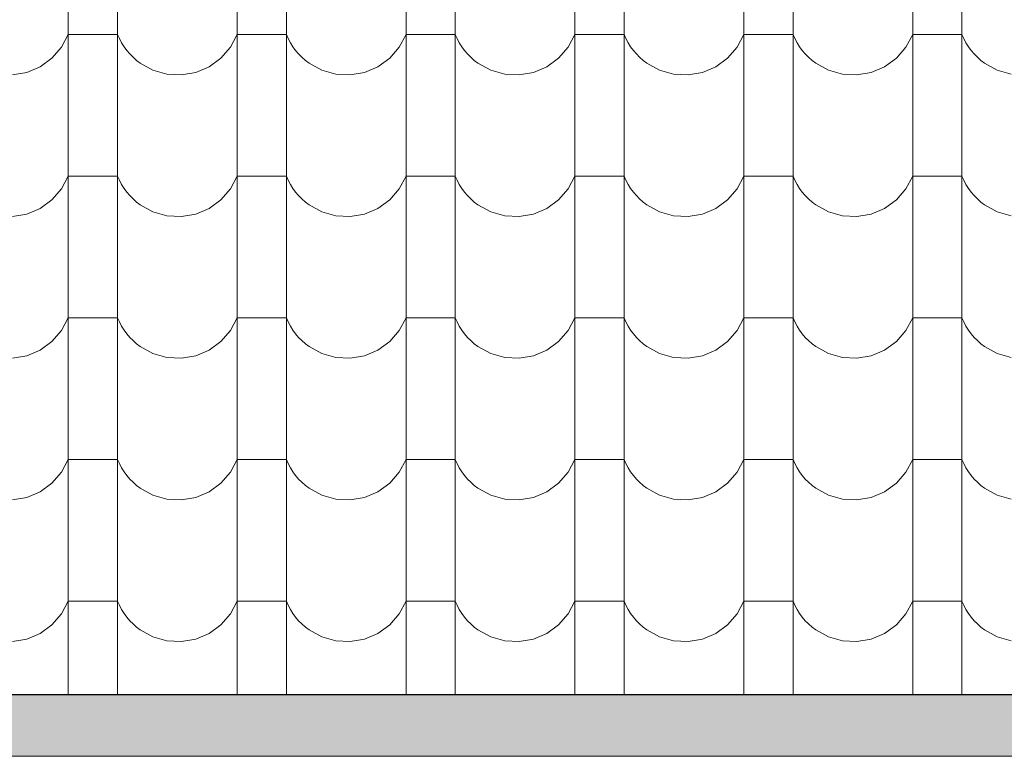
# Model space of a CAD drawing. Header units: millimetres. Extents: x -29624 to 9939, y -6894 to 6495.
# Tile 149 of 243: x -4957 to -4765, y -3588 to -3444. Entities that reach past the tile are written whole.
import ezdxf

# ---------------------------------------------------------------- set-up
doc = ezdxf.new("R2010")
doc.units = ezdxf.units.MM
doc.header["$MEASUREMENT"] = 0
doc.layers.add('810-G Ogólne', color=7, linetype='Continuous')
doc.layers.add('990-D Import IFC', color=7, linetype='Continuous')

# ---------------------------------------------------------------- blocks, each defined once
blk = doc.blocks.new('*X1822', base_point=(515069.4, 47309.9))
at = {"layer": '990-D Import IFC', "color": 251, "linetype": 'Continuous', "lineweight": 13, "true_color": 0x6a6a6a}
for p, q in [((551321.4, -18339.1), (551321.4, -18616.1)), ((551417.5, -18339.1), (551417.5, -18616.1)), ((551651.4, -18339.1), (551651.4, -18616.1)), ((551747.5, -18339.1), (551747.5, -18616.1)), ((551981.4, -18339.1), (551981.4, -18616.1)), ((552077.5, -18339.1), (552077.5, -18616.1)), ((552311.4, -18339.1), (552311.4, -18616.1)), ((552407.5, -18339.1), (552407.5, -18616.1)), ((552641.4, -18339.1), (552641.4, -18616.1)), ((552737.5, -18339.1), (552737.5, -18616.1)), ((552971.4, -18339.1), (552971.4, -18616.1)), ((553067.5, -18339.1), (553067.5, -18616.1)), ((551308.1, -18472.2), (551321.4, -18447.2)), ((551369.4, -18447.2), (551321.4, -18447.2)), ((551417.5, -18447.2), (551369.4, -18447.2)), ((551417.5, -18447.2), (551421.1, -18455.5)), ((551638.1, -18472.2), (551651.4, -18447.2)), ((551699.4, -18447.2), (551651.4, -18447.2)), ((551747.5, -18447.2), (551699.4, -18447.2)), ((551747.5, -18447.2), (551751.1, -18455.5)), ((551968.1, -18472.2), (551981.4, -18447.2)), ((552029.4, -18447.2), (551981.4, -18447.2)), ((552077.5, -18447.2), (552029.4, -18447.2)), ((552077.5, -18447.2), (552081.1, -18455.5)), ((552298.1, -18472.2), (552311.4, -18447.2)), ((552359.4, -18447.2), (552311.4, -18447.2)), ((552407.5, -18447.2), (552359.4, -18447.2)), ((552407.5, -18447.2), (552411.1, -18455.5)), ((552628.1, -18472.2), (552641.4, -18447.2)), ((552689.4, -18447.2), (552641.4, -18447.2)), ((552737.5, -18447.2), (552689.4, -18447.2)), ((552737.5, -18447.2), (552741.1, -18455.5)), ((552958.1, -18472.2), (552971.4, -18447.2)), ((553019.4, -18447.2), (552971.4, -18447.2)), ((553067.5, -18447.2), (553019.4, -18447.2)), ((553067.5, -18447.2), (553071.1, -18455.5)), ((551421.1, -18455.5), (551425.4, -18463.6)), ((551425.4, -18463.6), (551430.2, -18471.3)), ((551751.1, -18455.5), (551755.4, -18463.6)), ((551755.4, -18463.6), (551760.2, -18471.3)), ((552081.1, -18455.5), (552085.4, -18463.6)), ((552085.4, -18463.6), (552090.2, -18471.3)), ((552411.1, -18455.5), (552415.4, -18463.6)), ((552415.4, -18463.6), (552420.2, -18471.3)), ((552741.1, -18455.5), (552745.4, -18463.6)), ((552745.4, -18463.6), (552750.2, -18471.3)), ((553071.1, -18455.5), (553075.4, -18463.6)), ((553075.4, -18463.6), (553080.2, -18471.3)), ((551289.4, -18493.7), (551308.1, -18472.2)), ((551430.2, -18471.3), (551435.5, -18478.7)), ((551435.5, -18478.7), (551441.4, -18485.6)), ((551441.4, -18485.6), (551447.8, -18492.1)), ((551619.4, -18493.7), (551638.1, -18472.2)), ((551760.2, -18471.3), (551765.5, -18478.7)), ((551765.5, -18478.7), (551771.4, -18485.6)), ((551771.4, -18485.6), (551777.8, -18492.1)), ((551949.4, -18493.7), (551968.1, -18472.2)), ((552090.2, -18471.3), (552095.5, -18478.7)), ((552095.5, -18478.7), (552101.4, -18485.6)), ((552101.4, -18485.6), (552107.8, -18492.1)), ((552279.4, -18493.7), (552298.1, -18472.2)), ((552420.2, -18471.3), (552425.5, -18478.7)), ((552425.5, -18478.7), (552431.4, -18485.6)), ((552431.4, -18485.6), (552437.8, -18492.1)), ((552609.4, -18493.7), (552628.1, -18472.2)), ((552750.2, -18471.3), (552755.5, -18478.7)), ((552755.5, -18478.7), (552761.4, -18485.6)), ((552761.4, -18485.6), (552767.8, -18492.1)), ((552939.4, -18493.7), (552958.1, -18472.2)), ((553080.2, -18471.3), (553085.5, -18478.7)), ((553085.5, -18478.7), (553091.4, -18485.6)), ((553091.4, -18485.6), (553097.8, -18492.1)), ((551266.5, -18510.4), (551289.4, -18493.7)), ((551447.8, -18492.1), (551454.6, -18498.2)), ((551454.6, -18498.2), (551461.9, -18503.7)), ((551461.9, -18503.7), (551486.7, -18517.4)), ((551596.5, -18510.4), (551619.4, -18493.7)), ((551777.8, -18492.1), (551784.6, -18498.2)), ((551784.6, -18498.2), (551791.9, -18503.7)), ((551791.9, -18503.7), (551816.7, -18517.4)), ((551926.5, -18510.4), (551949.4, -18493.7)), ((552107.8, -18492.1), (552114.6, -18498.2)), ((552114.6, -18498.2), (552121.9, -18503.7)), ((552121.9, -18503.7), (552146.7, -18517.4)), ((552256.5, -18510.4), (552279.4, -18493.7)), ((552437.8, -18492.1), (552444.6, -18498.2)), ((552444.6, -18498.2), (552451.9, -18503.7)), ((552451.9, -18503.7), (552476.7, -18517.4)), ((552586.5, -18510.4), (552609.4, -18493.7)), ((552767.8, -18492.1), (552774.6, -18498.2)), ((552774.6, -18498.2), (552781.9, -18503.7)), ((552781.9, -18503.7), (552806.7, -18517.4)), ((552916.5, -18510.4), (552939.4, -18493.7)), ((553097.8, -18492.1), (553104.6, -18498.2)), ((553104.6, -18498.2), (553111.9, -18503.7)), ((553111.9, -18503.7), (553136.7, -18517.4)), ((551212.4, -18526.5), (551240.4, -18521.5)), ((551240.4, -18521.5), (551266.5, -18510.4)), ((551486.7, -18517.4), (551514.1, -18525.1)), ((551514.1, -18525.1), (551542.4, -18526.5)), ((551542.4, -18526.5), (551570.4, -18521.5)), ((551570.4, -18521.5), (551596.5, -18510.4)), ((551816.7, -18517.4), (551844.1, -18525.1)), ((551844.1, -18525.1), (551872.4, -18526.5)), ((551872.4, -18526.5), (551900.4, -18521.5)), ((551900.4, -18521.5), (551926.5, -18510.4)), ((552146.7, -18517.4), (552174.1, -18525.1)), ((552174.1, -18525.1), (552202.4, -18526.5)), ((552202.4, -18526.5), (552230.4, -18521.5)), ((552230.4, -18521.5), (552256.5, -18510.4)), ((552476.7, -18517.4), (552504.1, -18525.1)), ((552504.1, -18525.1), (552532.4, -18526.5)), ((552532.4, -18526.5), (552560.4, -18521.5)), ((552560.4, -18521.5), (552586.5, -18510.4)), ((552806.7, -18517.4), (552834.1, -18525.1)), ((552834.1, -18525.1), (552862.4, -18526.5)), ((552862.4, -18526.5), (552890.4, -18521.5)), ((552890.4, -18521.5), (552916.5, -18510.4)), ((553136.7, -18517.4), (553164.1, -18525.1)), ((551321.4, -18616.1), (551321.4, -18893.1)), ((551417.5, -18616.1), (551417.5, -18893.1)), ((551651.4, -18616.1), (551651.4, -18893.1)), ((551747.5, -18616.1), (551747.5, -18893.1)), ((551981.4, -18616.1), (551981.4, -18893.1)), ((552077.5, -18616.1), (552077.5, -18893.1)), ((552311.4, -18616.1), (552311.4, -18893.1)), ((552407.5, -18616.1), (552407.5, -18893.1)), ((552641.4, -18616.1), (552641.4, -18893.1)), ((552737.5, -18616.1), (552737.5, -18893.1)), ((552971.4, -18616.1), (552971.4, -18893.1)), ((553067.5, -18616.1), (553067.5, -18893.1)), ((551308.1, -18749.2), (551321.4, -18724.2)), ((551369.4, -18724.2), (551321.4, -18724.2)), ((551417.5, -18724.2), (551369.4, -18724.2)), ((551417.5, -18724.2), (551421.1, -18732.5)), ((551421.1, -18732.5), (551425.4, -18740.6)), ((551638.1, -18749.2), (551651.4, -18724.2)), ((551699.4, -18724.2), (551651.4, -18724.2)), ((551747.5, -18724.2), (551699.4, -18724.2)), ((551747.5, -18724.2), (551751.1, -18732.5)), ((551751.1, -18732.5), (551755.4, -18740.6)), ((551968.1, -18749.2), (551981.4, -18724.2)), ((552029.4, -18724.2), (551981.4, -18724.2)), ((552077.5, -18724.2), (552029.4, -18724.2)), ((552077.5, -18724.2), (552081.1, -18732.5)), ((552081.1, -18732.5), (552085.4, -18740.6)), ((552298.1, -18749.2), (552311.4, -18724.2)), ((552359.4, -18724.2), (552311.4, -18724.2)), ((552407.5, -18724.2), (552359.4, -18724.2)), ((552407.5, -18724.2), (552411.1, -18732.5)), ((552411.1, -18732.5), (552415.4, -18740.6)), ((552628.1, -18749.2), (552641.4, -18724.2)), ((552689.4, -18724.2), (552641.4, -18724.2)), ((552737.5, -18724.2), (552689.4, -18724.2)), ((552737.5, -18724.2), (552741.1, -18732.5)), ((552741.1, -18732.5), (552745.4, -18740.6)), ((552958.1, -18749.2), (552971.4, -18724.2)), ((553019.4, -18724.2), (552971.4, -18724.2)), ((553067.5, -18724.2), (553019.4, -18724.2)), ((553067.5, -18724.2), (553071.1, -18732.5)), ((553071.1, -18732.5), (553075.4, -18740.6)), ((551289.4, -18770.7), (551308.1, -18749.2)), ((551425.4, -18740.6), (551430.2, -18748.3)), ((551430.2, -18748.3), (551435.5, -18755.7)), ((551435.5, -18755.7), (551441.4, -18762.6)), ((551619.4, -18770.7), (551638.1, -18749.2)), ((551755.4, -18740.6), (551760.2, -18748.3)), ((551760.2, -18748.3), (551765.5, -18755.7)), ((551765.5, -18755.7), (551771.4, -18762.6)), ((551949.4, -18770.7), (551968.1, -18749.2)), ((552085.4, -18740.6), (552090.2, -18748.3)), ((552090.2, -18748.3), (552095.5, -18755.7)), ((552095.5, -18755.7), (552101.4, -18762.6)), ((552279.4, -18770.7), (552298.1, -18749.2)), ((552415.4, -18740.6), (552420.2, -18748.3)), ((552420.2, -18748.3), (552425.5, -18755.7)), ((552425.5, -18755.7), (552431.4, -18762.6)), ((552609.4, -18770.7), (552628.1, -18749.2)), ((552745.4, -18740.6), (552750.2, -18748.3)), ((552750.2, -18748.3), (552755.5, -18755.7)), ((552755.5, -18755.7), (552761.4, -18762.6)), ((552939.4, -18770.7), (552958.1, -18749.2)), ((553075.4, -18740.6), (553080.2, -18748.3)), ((553080.2, -18748.3), (553085.5, -18755.7)), ((553085.5, -18755.7), (553091.4, -18762.6)), ((551266.5, -18787.4), (551289.4, -18770.7)), ((551441.4, -18762.6), (551447.8, -18769.1)), ((551447.8, -18769.1), (551454.6, -18775.2)), ((551454.6, -18775.2), (551461.9, -18780.7)), ((551596.5, -18787.4), (551619.4, -18770.7)), ((551771.4, -18762.6), (551777.8, -18769.1)), ((551777.8, -18769.1), (551784.6, -18775.2)), ((551784.6, -18775.2), (551791.9, -18780.7)), ((551926.5, -18787.4), (551949.4, -18770.7)), ((552101.4, -18762.6), (552107.8, -18769.1)), ((552107.8, -18769.1), (552114.6, -18775.2)), ((552114.6, -18775.2), (552121.9, -18780.7)), ((552256.5, -18787.4), (552279.4, -18770.7)), ((552431.4, -18762.6), (552437.8, -18769.1)), ((552437.8, -18769.1), (552444.6, -18775.2)), ((552444.6, -18775.2), (552451.9, -18780.7)), ((552586.5, -18787.4), (552609.4, -18770.7)), ((552761.4, -18762.6), (552767.8, -18769.1)), ((552767.8, -18769.1), (552774.6, -18775.2)), ((552774.6, -18775.2), (552781.9, -18780.7)), ((552916.5, -18787.4), (552939.4, -18770.7)), ((553091.4, -18762.6), (553097.8, -18769.1)), ((553097.8, -18769.1), (553104.6, -18775.2)), ((553104.6, -18775.2), (553111.9, -18780.7)), ((551240.4, -18798.5), (551266.5, -18787.4)), ((551461.9, -18780.7), (551486.7, -18794.4)), ((551486.7, -18794.4), (551514.1, -18802.1)), ((551570.4, -18798.5), (551596.5, -18787.4)), ((551791.9, -18780.7), (551816.7, -18794.4)), ((551816.7, -18794.4), (551844.1, -18802.1)), ((551900.4, -18798.5), (551926.5, -18787.4)), ((552121.9, -18780.7), (552146.7, -18794.4)), ((552146.7, -18794.4), (552174.1, -18802.1)), ((552230.4, -18798.5), (552256.5, -18787.4)), ((552451.9, -18780.7), (552476.7, -18794.4)), ((552476.7, -18794.4), (552504.1, -18802.1)), ((552560.4, -18798.5), (552586.5, -18787.4)), ((552781.9, -18780.7), (552806.7, -18794.4)), ((552806.7, -18794.4), (552834.1, -18802.1)), ((552890.4, -18798.5), (552916.5, -18787.4)), ((553111.9, -18780.7), (553136.7, -18794.4)), ((553136.7, -18794.4), (553164.1, -18802.1)), ((551212.4, -18803.5), (551240.4, -18798.5)), ((551514.1, -18802.1), (551542.4, -18803.5)), ((551542.4, -18803.5), (551570.4, -18798.5)), ((551844.1, -18802.1), (551872.4, -18803.5)), ((551872.4, -18803.5), (551900.4, -18798.5)), ((552174.1, -18802.1), (552202.4, -18803.5)), ((552202.4, -18803.5), (552230.4, -18798.5)), ((552504.1, -18802.1), (552532.4, -18803.5)), ((552532.4, -18803.5), (552560.4, -18798.5)), ((552834.1, -18802.1), (552862.4, -18803.5)), ((552862.4, -18803.5), (552890.4, -18798.5)), ((551321.4, -18893.1), (551321.4, -19170.1)), ((551417.5, -18893.1), (551417.5, -19170.1)), ((551651.4, -18893.1), (551651.4, -19170.1)), ((551747.5, -18893.1), (551747.5, -19170.1)), ((551981.4, -18893.1), (551981.4, -19170.1)), ((552077.5, -18893.1), (552077.5, -19170.1)), ((552311.4, -18893.1), (552311.4, -19170.1)), ((552407.5, -18893.1), (552407.5, -19170.1)), ((552641.4, -18893.1), (552641.4, -19170.1)), ((552737.5, -18893.1), (552737.5, -19170.1)), ((552971.4, -18893.1), (552971.4, -19170.1)), ((553067.5, -18893.1), (553067.5, -19170.1)), ((551308.1, -19026.2), (551321.4, -19001.2)), ((551369.4, -19001.2), (551321.4, -19001.2)), ((551417.5, -19001.2), (551369.4, -19001.2)), ((551417.5, -19001.2), (551421.1, -19009.5)), ((551638.1, -19026.2), (551651.4, -19001.2)), ((551699.4, -19001.2), (551651.4, -19001.2)), ((551747.5, -19001.2), (551699.4, -19001.2)), ((551747.5, -19001.2), (551751.1, -19009.5)), ((551968.1, -19026.2), (551981.4, -19001.2)), ((552029.4, -19001.2), (551981.4, -19001.2)), ((552077.5, -19001.2), (552029.4, -19001.2)), ((552077.5, -19001.2), (552081.1, -19009.5)), ((552298.1, -19026.2), (552311.4, -19001.2)), ((552359.4, -19001.2), (552311.4, -19001.2)), ((552407.5, -19001.2), (552359.4, -19001.2)), ((552407.5, -19001.2), (552411.1, -19009.5)), ((552628.1, -19026.2), (552641.4, -19001.2)), ((552689.4, -19001.2), (552641.4, -19001.2)), ((552737.5, -19001.2), (552689.4, -19001.2)), ((552737.5, -19001.2), (552741.1, -19009.5)), ((552958.1, -19026.2), (552971.4, -19001.2)), ((553019.4, -19001.2), (552971.4, -19001.2)), ((553067.5, -19001.2), (553019.4, -19001.2)), ((553067.5, -19001.2), (553071.1, -19009.5)), ((551289.4, -19047.7), (551308.1, -19026.2)), ((551421.1, -19009.5), (551425.4, -19017.6)), ((551425.4, -19017.6), (551430.2, -19025.3)), ((551430.2, -19025.3), (551435.5, -19032.7)), ((551619.4, -19047.7), (551638.1, -19026.2)), ((551751.1, -19009.5), (551755.4, -19017.6)), ((551755.4, -19017.6), (551760.2, -19025.3)), ((551760.2, -19025.3), (551765.5, -19032.7)), ((551949.4, -19047.7), (551968.1, -19026.2)), ((552081.1, -19009.5), (552085.4, -19017.6)), ((552085.4, -19017.6), (552090.2, -19025.3)), ((552090.2, -19025.3), (552095.5, -19032.7)), ((552279.4, -19047.7), (552298.1, -19026.2)), ((552411.1, -19009.5), (552415.4, -19017.6)), ((552415.4, -19017.6), (552420.2, -19025.3)), ((552420.2, -19025.3), (552425.5, -19032.7)), ((552609.4, -19047.7), (552628.1, -19026.2)), ((552741.1, -19009.5), (552745.4, -19017.6)), ((552745.4, -19017.6), (552750.2, -19025.3)), ((552750.2, -19025.3), (552755.5, -19032.7)), ((552939.4, -19047.7), (552958.1, -19026.2)), ((553071.1, -19009.5), (553075.4, -19017.6)), ((553075.4, -19017.6), (553080.2, -19025.3)), ((553080.2, -19025.3), (553085.5, -19032.7)), ((551266.5, -19064.4), (551289.4, -19047.7)), ((551435.5, -19032.7), (551441.4, -19039.6)), ((551441.4, -19039.6), (551447.8, -19046.1)), ((551447.8, -19046.1), (551454.6, -19052.2)), ((551596.5, -19064.4), (551619.4, -19047.7)), ((551765.5, -19032.7), (551771.4, -19039.6)), ((551771.4, -19039.6), (551777.8, -19046.1)), ((551777.8, -19046.1), (551784.6, -19052.2)), ((551926.5, -19064.4), (551949.4, -19047.7)), ((552095.5, -19032.7), (552101.4, -19039.6)), ((552101.4, -19039.6), (552107.8, -19046.1)), ((552107.8, -19046.1), (552114.6, -19052.2)), ((552256.5, -19064.4), (552279.4, -19047.7)), ((552425.5, -19032.7), (552431.4, -19039.6)), ((552431.4, -19039.6), (552437.8, -19046.1)), ((552437.8, -19046.1), (552444.6, -19052.2)), ((552586.5, -19064.4), (552609.4, -19047.7)), ((552755.5, -19032.7), (552761.4, -19039.6)), ((552761.4, -19039.6), (552767.8, -19046.1)), ((552767.8, -19046.1), (552774.6, -19052.2)), ((552916.5, -19064.4), (552939.4, -19047.7)), ((553085.5, -19032.7), (553091.4, -19039.6)), ((553091.4, -19039.6), (553097.8, -19046.1)), ((553097.8, -19046.1), (553104.6, -19052.2)), ((551240.4, -19075.5), (551266.5, -19064.4)), ((551454.6, -19052.2), (551461.9, -19057.7)), ((551461.9, -19057.7), (551486.7, -19071.4)), ((551570.4, -19075.5), (551596.5, -19064.4)), ((551784.6, -19052.2), (551791.9, -19057.7)), ((551791.9, -19057.7), (551816.7, -19071.4)), ((551900.4, -19075.5), (551926.5, -19064.4)), ((552114.6, -19052.2), (552121.9, -19057.7)), ((552121.9, -19057.7), (552146.7, -19071.4)), ((552230.4, -19075.5), (552256.5, -19064.4)), ((552444.6, -19052.2), (552451.9, -19057.7)), ((552451.9, -19057.7), (552476.7, -19071.4)), ((552560.4, -19075.5), (552586.5, -19064.4)), ((552774.6, -19052.2), (552781.9, -19057.7)), ((552781.9, -19057.7), (552806.7, -19071.4)), ((552890.4, -19075.5), (552916.5, -19064.4)), ((553104.6, -19052.2), (553111.9, -19057.7)), ((553111.9, -19057.7), (553136.7, -19071.4)), ((551212.4, -19080.5), (551240.4, -19075.5)), ((551486.7, -19071.4), (551514.1, -19079.1)), ((551514.1, -19079.1), (551542.4, -19080.5)), ((551542.4, -19080.5), (551570.4, -19075.5)), ((551816.7, -19071.4), (551844.1, -19079.1)), ((551844.1, -19079.1), (551872.4, -19080.5)), ((551872.4, -19080.5), (551900.4, -19075.5)), ((552146.7, -19071.4), (552174.1, -19079.1)), ((552174.1, -19079.1), (552202.4, -19080.5)), ((552202.4, -19080.5), (552230.4, -19075.5)), ((552476.7, -19071.4), (552504.1, -19079.1)), ((552504.1, -19079.1), (552532.4, -19080.5)), ((552532.4, -19080.5), (552560.4, -19075.5)), ((552806.7, -19071.4), (552834.1, -19079.1)), ((552834.1, -19079.1), (552862.4, -19080.5)), ((552862.4, -19080.5), (552890.4, -19075.5)), ((553136.7, -19071.4), (553164.1, -19079.1)), ((551321.4, -19170.1), (551321.4, -19447.1)), ((551417.5, -19170.1), (551417.5, -19447.1)), ((551651.4, -19170.1), (551651.4, -19447.1)), ((551747.5, -19170.1), (551747.5, -19447.1)), ((551981.4, -19170.1), (551981.4, -19447.1)), ((552077.5, -19170.1), (552077.5, -19447.1)), ((552311.4, -19170.1), (552311.4, -19447.1)), ((552407.5, -19170.1), (552407.5, -19447.1)), ((552641.4, -19170.1), (552641.4, -19447.1)), ((552737.5, -19170.1), (552737.5, -19447.1)), ((552971.4, -19170.1), (552971.4, -19447.1)), ((553067.5, -19170.1), (553067.5, -19447.1)), ((551308.1, -19303.2), (551321.4, -19278.2)), ((551369.4, -19278.2), (551321.4, -19278.2)), ((551417.5, -19278.2), (551369.4, -19278.2)), ((551417.5, -19278.2), (551421.1, -19286.5)), ((551638.1, -19303.2), (551651.4, -19278.2)), ((551699.4, -19278.2), (551651.4, -19278.2)), ((551747.5, -19278.2), (551699.4, -19278.2)), ((551747.5, -19278.2), (551751.1, -19286.5)), ((551968.1, -19303.2), (551981.4, -19278.2)), ((552029.4, -19278.2), (551981.4, -19278.2)), ((552077.5, -19278.2), (552029.4, -19278.2)), ((552077.5, -19278.2), (552081.1, -19286.5)), ((552298.1, -19303.2), (552311.4, -19278.2)), ((552359.4, -19278.2), (552311.4, -19278.2)), ((552407.5, -19278.2), (552359.4, -19278.2)), ((552407.5, -19278.2), (552411.1, -19286.5)), ((552628.1, -19303.2), (552641.4, -19278.2)), ((552689.4, -19278.2), (552641.4, -19278.2)), ((552737.5, -19278.2), (552689.4, -19278.2)), ((552737.5, -19278.2), (552741.1, -19286.5)), ((552958.1, -19303.2), (552971.4, -19278.2)), ((553019.4, -19278.2), (552971.4, -19278.2)), ((553067.5, -19278.2), (553019.4, -19278.2)), ((553067.5, -19278.2), (553071.1, -19286.5)), ((551421.1, -19286.5), (551425.4, -19294.6)), ((551425.4, -19294.6), (551430.2, -19302.3)), ((551751.1, -19286.5), (551755.4, -19294.6)), ((551755.4, -19294.6), (551760.2, -19302.3)), ((552081.1, -19286.5), (552085.4, -19294.6)), ((552085.4, -19294.6), (552090.2, -19302.3)), ((552411.1, -19286.5), (552415.4, -19294.6)), ((552415.4, -19294.6), (552420.2, -19302.3)), ((552741.1, -19286.5), (552745.4, -19294.6)), ((552745.4, -19294.6), (552750.2, -19302.3)), ((553071.1, -19286.5), (553075.4, -19294.6)), ((553075.4, -19294.6), (553080.2, -19302.3)), ((551289.4, -19324.7), (551308.1, -19303.2)), ((551430.2, -19302.3), (551435.5, -19309.7)), ((551435.5, -19309.7), (551441.4, -19316.6)), ((551441.4, -19316.6), (551447.8, -19323.1)), ((551619.4, -19324.7), (551638.1, -19303.2)), ((551760.2, -19302.3), (551765.5, -19309.7)), ((551765.5, -19309.7), (551771.4, -19316.6)), ((551771.4, -19316.6), (551777.8, -19323.1)), ((551949.4, -19324.7), (551968.1, -19303.2)), ((552090.2, -19302.3), (552095.5, -19309.7)), ((552095.5, -19309.7), (552101.4, -19316.6)), ((552101.4, -19316.6), (552107.8, -19323.1)), ((552279.4, -19324.7), (552298.1, -19303.2)), ((552420.2, -19302.3), (552425.5, -19309.7)), ((552425.5, -19309.7), (552431.4, -19316.6)), ((552431.4, -19316.6), (552437.8, -19323.1)), ((552609.4, -19324.7), (552628.1, -19303.2)), ((552750.2, -19302.3), (552755.5, -19309.7)), ((552755.5, -19309.7), (552761.4, -19316.6)), ((552761.4, -19316.6), (552767.8, -19323.1)), ((552939.4, -19324.7), (552958.1, -19303.2)), ((553080.2, -19302.3), (553085.5, -19309.7)), ((553085.5, -19309.7), (553091.4, -19316.6)), ((553091.4, -19316.6), (553097.8, -19323.1)), ((551266.5, -19341.4), (551289.4, -19324.7)), ((551447.8, -19323.1), (551454.6, -19329.2)), ((551454.6, -19329.2), (551461.9, -19334.7)), ((551461.9, -19334.7), (551486.7, -19348.4)), ((551596.5, -19341.4), (551619.4, -19324.7)), ((551777.8, -19323.1), (551784.6, -19329.2)), ((551784.6, -19329.2), (551791.9, -19334.7)), ((551791.9, -19334.7), (551816.7, -19348.4)), ((551926.5, -19341.4), (551949.4, -19324.7)), ((552107.8, -19323.1), (552114.6, -19329.2)), ((552114.6, -19329.2), (552121.9, -19334.7)), ((552121.9, -19334.7), (552146.7, -19348.4)), ((552256.5, -19341.4), (552279.4, -19324.7)), ((552437.8, -19323.1), (552444.6, -19329.2)), ((552444.6, -19329.2), (552451.9, -19334.7)), ((552451.9, -19334.7), (552476.7, -19348.4)), ((552586.5, -19341.4), (552609.4, -19324.7)), ((552767.8, -19323.1), (552774.6, -19329.2)), ((552774.6, -19329.2), (552781.9, -19334.7)), ((552781.9, -19334.7), (552806.7, -19348.4)), ((552916.5, -19341.4), (552939.4, -19324.7)), ((553097.8, -19323.1), (553104.6, -19329.2)), ((553104.6, -19329.2), (553111.9, -19334.7)), ((553111.9, -19334.7), (553136.7, -19348.4)), ((551212.4, -19357.5), (551240.4, -19352.5)), ((551240.4, -19352.5), (551266.5, -19341.4)), ((551486.7, -19348.4), (551514.1, -19356.1)), ((551542.4, -19357.5), (551570.4, -19352.5)), ((551570.4, -19352.5), (551596.5, -19341.4)), ((551816.7, -19348.4), (551844.1, -19356.1)), ((551872.4, -19357.5), (551900.4, -19352.5)), ((551900.4, -19352.5), (551926.5, -19341.4)), ((552146.7, -19348.4), (552174.1, -19356.1)), ((552202.4, -19357.5), (552230.4, -19352.5)), ((552230.4, -19352.5), (552256.5, -19341.4)), ((552476.7, -19348.4), (552504.1, -19356.1)), ((552532.4, -19357.5), (552560.4, -19352.5)), ((552560.4, -19352.5), (552586.5, -19341.4)), ((552806.7, -19348.4), (552834.1, -19356.1)), ((552862.4, -19357.5), (552890.4, -19352.5)), ((552890.4, -19352.5), (552916.5, -19341.4)), ((553136.7, -19348.4), (553164.1, -19356.1)), ((551514.1, -19356.1), (551542.4, -19357.5)), ((551844.1, -19356.1), (551872.4, -19357.5)), ((552174.1, -19356.1), (552202.4, -19357.5)), ((552504.1, -19356.1), (552532.4, -19357.5)), ((552834.1, -19356.1), (552862.4, -19357.5)), ((551321.4, -19447.1), (551321.4, -19724.1)), ((551417.5, -19447.1), (551417.5, -19724.1)), ((551651.4, -19447.1), (551651.4, -19724.1)), ((551747.5, -19447.1), (551747.5, -19724.1)), ((551981.4, -19447.1), (551981.4, -19724.1)), ((552077.5, -19447.1), (552077.5, -19724.1)), ((552311.4, -19447.1), (552311.4, -19724.1)), ((552407.5, -19447.1), (552407.5, -19724.1)), ((552641.4, -19447.1), (552641.4, -19724.1)), ((552737.5, -19447.1), (552737.5, -19724.1)), ((552971.4, -19447.1), (552971.4, -19724.1)), ((553067.5, -19447.1), (553067.5, -19724.1)), ((551308.1, -19580.2), (551321.4, -19555.2)), ((551369.4, -19555.2), (551321.4, -19555.2)), ((551417.5, -19555.2), (551369.4, -19555.2)), ((551417.5, -19555.2), (551421.1, -19563.5)), ((551421.1, -19563.5), (551425.4, -19571.6)), ((551638.1, -19580.2), (551651.4, -19555.2)), ((551699.4, -19555.2), (551651.4, -19555.2)), ((551747.5, -19555.2), (551699.4, -19555.2)), ((551747.5, -19555.2), (551751.1, -19563.5)), ((551751.1, -19563.5), (551755.4, -19571.6)), ((551968.1, -19580.2), (551981.4, -19555.2)), ((552029.4, -19555.2), (551981.4, -19555.2)), ((552077.5, -19555.2), (552029.4, -19555.2)), ((552077.5, -19555.2), (552081.1, -19563.5)), ((552081.1, -19563.5), (552085.4, -19571.6)), ((552298.1, -19580.2), (552311.4, -19555.2)), ((552359.4, -19555.2), (552311.4, -19555.2)), ((552407.5, -19555.2), (552359.4, -19555.2)), ((552407.5, -19555.2), (552411.1, -19563.5)), ((552411.1, -19563.5), (552415.4, -19571.6)), ((552628.1, -19580.2), (552641.4, -19555.2)), ((552689.4, -19555.2), (552641.4, -19555.2)), ((552737.5, -19555.2), (552689.4, -19555.2)), ((552737.5, -19555.2), (552741.1, -19563.5)), ((552741.1, -19563.5), (552745.4, -19571.6)), ((552958.1, -19580.2), (552971.4, -19555.2)), ((553019.4, -19555.2), (552971.4, -19555.2)), ((553067.5, -19555.2), (553019.4, -19555.2)), ((553067.5, -19555.2), (553071.1, -19563.5)), ((553071.1, -19563.5), (553075.4, -19571.6)), ((551289.4, -19601.7), (551308.1, -19580.2)), ((551425.4, -19571.6), (551430.2, -19579.3)), ((551430.2, -19579.3), (551435.5, -19586.7)), ((551619.4, -19601.7), (551638.1, -19580.2)), ((551755.4, -19571.6), (551760.2, -19579.3)), ((551760.2, -19579.3), (551765.5, -19586.7)), ((551949.4, -19601.7), (551968.1, -19580.2)), ((552085.4, -19571.6), (552090.2, -19579.3)), ((552090.2, -19579.3), (552095.5, -19586.7)), ((552279.4, -19601.7), (552298.1, -19580.2)), ((552415.4, -19571.6), (552420.2, -19579.3)), ((552420.2, -19579.3), (552425.5, -19586.7)), ((552609.4, -19601.7), (552628.1, -19580.2)), ((552745.4, -19571.6), (552750.2, -19579.3)), ((552750.2, -19579.3), (552755.5, -19586.7)), ((552939.4, -19601.7), (552958.1, -19580.2)), ((553075.4, -19571.6), (553080.2, -19579.3)), ((553080.2, -19579.3), (553085.5, -19586.7)), ((551266.5, -19618.4), (551289.4, -19601.7)), ((551435.5, -19586.7), (551441.4, -19593.6)), ((551441.4, -19593.6), (551447.8, -19600.1)), ((551447.8, -19600.1), (551454.6, -19606.2)), ((551596.5, -19618.4), (551619.4, -19601.7)), ((551765.5, -19586.7), (551771.4, -19593.6)), ((551771.4, -19593.6), (551777.8, -19600.1)), ((551777.8, -19600.1), (551784.6, -19606.2)), ((551926.5, -19618.4), (551949.4, -19601.7)), ((552095.5, -19586.7), (552101.4, -19593.6)), ((552101.4, -19593.6), (552107.8, -19600.1)), ((552107.8, -19600.1), (552114.6, -19606.2)), ((552256.5, -19618.4), (552279.4, -19601.7)), ((552425.5, -19586.7), (552431.4, -19593.6)), ((552431.4, -19593.6), (552437.8, -19600.1)), ((552437.8, -19600.1), (552444.6, -19606.2)), ((552586.5, -19618.4), (552609.4, -19601.7)), ((552755.5, -19586.7), (552761.4, -19593.6)), ((552761.4, -19593.6), (552767.8, -19600.1)), ((552767.8, -19600.1), (552774.6, -19606.2)), ((552916.5, -19618.4), (552939.4, -19601.7)), ((553085.5, -19586.7), (553091.4, -19593.6)), ((553091.4, -19593.6), (553097.8, -19600.1)), ((553097.8, -19600.1), (553104.6, -19606.2)), ((551240.4, -19629.5), (551266.5, -19618.4)), ((551454.6, -19606.2), (551461.9, -19611.7)), ((551461.9, -19611.7), (551486.7, -19625.4)), ((551570.4, -19629.5), (551596.5, -19618.4)), ((551784.6, -19606.2), (551791.9, -19611.7)), ((551791.9, -19611.7), (551816.7, -19625.4)), ((551900.4, -19629.5), (551926.5, -19618.4)), ((552114.6, -19606.2), (552121.9, -19611.7)), ((552121.9, -19611.7), (552146.7, -19625.4)), ((552230.4, -19629.5), (552256.5, -19618.4)), ((552444.6, -19606.2), (552451.9, -19611.7)), ((552451.9, -19611.7), (552476.7, -19625.4)), ((552560.4, -19629.5), (552586.5, -19618.4)), ((552774.6, -19606.2), (552781.9, -19611.7)), ((552781.9, -19611.7), (552806.7, -19625.4)), ((552890.4, -19629.5), (552916.5, -19618.4)), ((553104.6, -19606.2), (553111.9, -19611.7)), ((553111.9, -19611.7), (553136.7, -19625.4)), ((551212.4, -19634.5), (551240.4, -19629.5)), ((551486.7, -19625.4), (551514.1, -19633.1)), ((551514.1, -19633.1), (551542.4, -19634.5)), ((551542.4, -19634.5), (551570.4, -19629.5)), ((551816.7, -19625.4), (551844.1, -19633.1)), ((551844.1, -19633.1), (551872.4, -19634.5)), ((551872.4, -19634.5), (551900.4, -19629.5)), ((552146.7, -19625.4), (552174.1, -19633.1)), ((552174.1, -19633.1), (552202.4, -19634.5)), ((552202.4, -19634.5), (552230.4, -19629.5)), ((552476.7, -19625.4), (552504.1, -19633.1)), ((552504.1, -19633.1), (552532.4, -19634.5)), ((552532.4, -19634.5), (552560.4, -19629.5)), ((552806.7, -19625.4), (552834.1, -19633.1)), ((552834.1, -19633.1), (552862.4, -19634.5)), ((552862.4, -19634.5), (552890.4, -19629.5)), ((553136.7, -19625.4), (553164.1, -19633.1)), ((551321.4, -19724.1), (551321.4, -19738.8)), ((551417.5, -19724.1), (551417.5, -19738.8)), ((551651.4, -19724.1), (551651.4, -19738.8)), ((551747.5, -19724.1), (551747.5, -19738.8)), ((551981.4, -19724.1), (551981.4, -19738.8)), ((552077.5, -19724.1), (552077.5, -19738.8)), ((552311.4, -19724.1), (552311.4, -19738.8)), ((552407.5, -19724.1), (552407.5, -19738.8)), ((552641.4, -19724.1), (552641.4, -19738.8)), ((552737.5, -19724.1), (552737.5, -19738.8)), ((552971.4, -19724.1), (552971.4, -19738.8)), ((553067.5, -19724.1), (553067.5, -19738.8))]:
    blk.add_line(p, q, dxfattribs=at)
blk = doc.blocks.new('Wypełnienie_6_3', base_point=(515069.4, 47309.9))
at = {"layer": '990-D Import IFC', "color": 251, "linetype": 'Continuous', "lineweight": 13, "true_color": 0x6a6a6a}
blk.add_blockref('*X1822', (515069.4, 47309.9), dxfattribs=at)

msp = doc.modelspace()

# ---------------------------------------------------------------- hatches: boundary and pattern name
at = {"layer": '990-D Import IFC', "linetype": 'Continuous', "lineweight": 5, "true_color": 0x7c7f7e}
msp.add_hatch(color=8, dxfattribs=at).paths.add_polyline_path([(-8268.9, -3576.299, 0.1474768), (-8266.9, -3582.932), (-8266.9, -3623.018), (-8229.183, -3646.917), (-8229.183, -4415.044), (-8240.813, -4426.675), (-8232.328, -4435.161), (-8216.9, -4419.733), (-8216.9, -3640.137), (-8256.9, -3614.793), (-8256.9, -3588.299), (-8204.9, -3588.299), (-8204.9, -3624.285), (-8169.183, -3646.917), (-8169.183, -4415.044), (-8180.813, -4426.675), (-8172.328, -4435.161), (-8156.9, -4419.733), (-8156.9, -3640.137), (-8196.9, -3614.793), (-8196.9, -3588.299), (-7046.9, -3588.299), (-7046.9, -3614.793), (-7086.9, -3640.137), (-7086.9, -4419.733), (-7071.473, -4435.161), (-7062.987, -4426.675), (-7074.618, -4415.044), (-7074.618, -3646.917), (-7036.9, -3623.018), (-7036.9, -3588.299), (-6195.516, -3588.299), (-6195.516, -4434.702, 0.8167997), (-6183.514, -4434.702), (-6183.514, -3588.299), (-5242.275, -3588.299), (-5242.275, -4434.702, 0.8167997), (-5230.273, -4434.702), (-5230.273, -3588.299), (-4244.9, -3588.299), (-4244.9, -3614.793), (-4284.9, -3640.137), (-4284.9, -4419.733), (-4269.473, -4435.161), (-4260.987, -4426.675), (-4272.618, -4415.044), (-4272.618, -3646.917), (-4234.9, -3623.018), (-4234.9, -3582.932, 0.1474768), (-4232.9, -3576.299), (-8256.9, -3576.299), (-8266.9, -3576.299)])

# ---------------------------------------------------------------- linework, layer by layer
at = {"layer": '810-G Ogólne', "color": 7, "linetype": 'Continuous', "lineweight": 25}
msp.add_line((-4232.9, -3576.299), (-8268.9, -3576.299), dxfattribs=at)
at = {"layer": '990-D Import IFC', "color": 7, "linetype": 'Continuous', "lineweight": 13}
msp.add_lwpolyline([(-7681.9, -3181.299), (-8256.9, -3576.299), (-4244.9, -3576.299), (-4788.9, -3181.299), (-4849.196, -3225.08), (-4848.264, -3181.299), (-5109.365, -3181.299), (-5109.365, -3221.126), (-5165.309, -3221.126), (-5165.309, -3181.299)], close=True, dxfattribs=at)
msp.add_lwpolyline([(-8256.9, -3576.299), (-4232.9, -3576.299, -0.1474768), (-4234.9, -3582.932), (-4234.9, -3623.018), (-4272.618, -3646.917), (-4272.618, -4415.044), (-4260.987, -4426.675), (-4269.473, -4435.161), (-4284.9, -4419.733), (-4284.9, -3640.137), (-4244.9, -3614.793), (-4244.9, -3588.299), (-5230.273, -3588.299), (-5230.273, -4434.702, -0.8167997), (-5242.275, -4434.702), (-5242.275, -3588.299), (-6183.514, -3588.299), (-6183.514, -4434.702, -0.8167997), (-6195.516, -4434.702), (-6195.516, -3588.299)], format="xyb", dxfattribs=at)

# ---------------------------------------------------------------- block references
at = {"layer": '990-D Import IFC', "color": 251, "linetype": 'Continuous', "lineweight": 13, "true_color": 0x6a6a6a, "xscale": 0.1, "yscale": 0.1, "zscale": 0.1}
msp.add_blockref('Wypełnienie_6_3', (-8573.008, 3128.573), dxfattribs=at)

doc.saveas('drawing.dxf')
